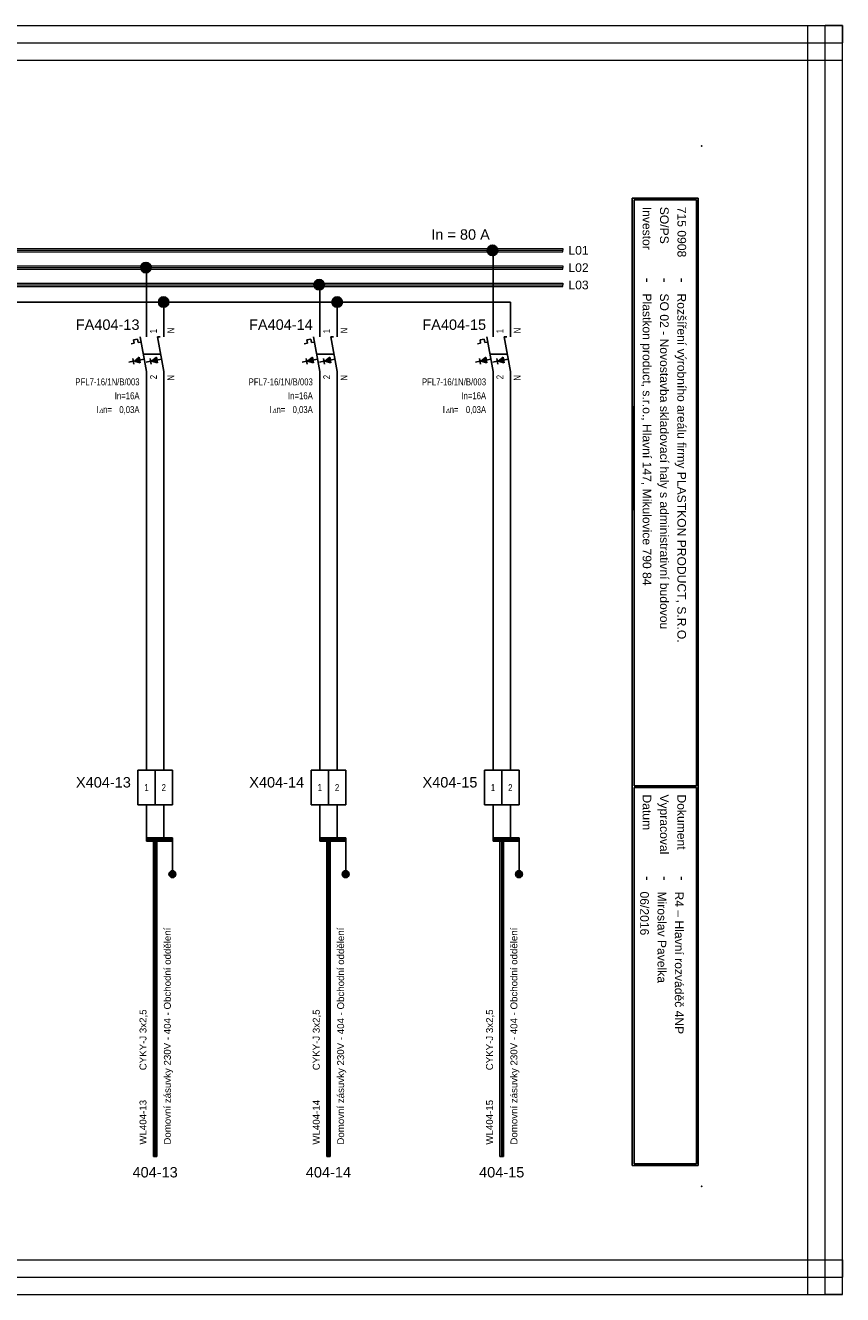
# Model space of a CAD drawing. Extents: x -739 to 3080, y 3040 to 3960.
# Tile 6 of 12: x 928 to 1163, y 3359 to 3725. Entities that reach past the tile are written whole.
import ezdxf
from ezdxf.enums import TextEntityAlignment as Align

# ---------------------------------------------------------------- set-up
doc = ezdxf.new("R2010")
doc.units = 0
doc.header["$MEASUREMENT"] = 0
for name, color, linetype in [('1-KRESBA', 7, 'Continuous'), ('__Bílá', 7, 'Continuous'), ('__Oranžová', 30, 'Continuous'), ('__Rudá 010', 10, 'Continuous'), ('__Vínová 220', 220, 'Continuous'), ('__Černá 250', 7, 'Continuous')]:
    doc.layers.add(name, color=color, linetype=linetype)
doc.styles.add('Arial', font='arial.ttf')
doc.styles.add('GENERATED_STYLE_1', font='arial.ttf')
doc.styles.add('GREEKC', font='greekc', dxfattribs={"width": 0.8, "height": 1.3})

# ---------------------------------------------------------------- blocks, each defined once
blk = doc.blocks.new('BLK_Razítko_malé_pro_rozváděče')
at = {"layer": '__Bílá'}
for p, q in [((15, -1), (15, -20)), ((15, -1), (294, -1)), ((15.5, -1.5), (15.5, -19.5)), ((15.5, -1.5), (184.5, -1.5)), ((184.5, -1.5), (184.5, -19.5)), ((185, -1.5), (185, -19.5)), ((185, -1.5), (293.5, -1.5)), ((293.5, -19.5), (293.5, -1.5)), ((294, -20), (294, -1)), ((15, -20), (294, -20)), ((15.5, -19.5), (184.5, -19.5)), ((185, -19.5), (293.5, -19.5)), ((15, -405), (15, -419)), ((15, -405), (294, -405)), ((15.5, -405.5), (15.5, -418.5)), ((15.5, -405.5), (194.5, -405.5)), ((194.5, -405.5), (194.5, -418.5)), ((195, -405.5), (195, -418.5)), ((195, -405.5), (293.5, -405.5)), ((293.5, -405.5), (293.5, -418.5)), ((294, -405), (294, -419)), ((15, -419), (294, -419)), ((15.5, -418.5), (194.5, -418.5)), ((195, -418.5), (293.5, -418.5))]:
    blk.add_line(p, q, dxfattribs=at)
for p in [(0, 0), (300, 0), (0, -420), (300, -420)]:
    blk.add_point(p, dxfattribs=at)
at = {"layer": '__Bílá', "style": 'Arial'}
for s, height, p in [('-', 3, (38, -7)), ('Dokument', 2.5, (187, -7)), ('-', 3, (210.5, -7)), ('SO/PS', 2.5, (17.5, -12)), ('-', 3, (38, -12)), ('Vypracoval', 2.5, (187, -12)), ('-', 3, (210.5, -12)), ('Investor', 2.5, (17.5, -17)), ('Datum', 2.5, (187, -17)), ('-', 3, (38, -17)), ('-', 3, (210.5, -17)), ('PVLK PROJECT s.r.o. , Langrova 195/33,  787 01 Šumperk', 2.5, (17.5, -411)), ('Copyright © 2012 PVLK', 2.5, (197, -411)), ('Telefon: 773 836 685, mobil: 777 848 204, e-mail: %%Upavelka@pvlk.cz', 2.5, (17.5, -416)), ('Číslo dokumentu .....', 2.5, (197, -416))]:
    blk.add_text(s, height=height, dxfattribs=at).set_placement(p)
at = {"layer": '__Vínová 220', "char_height": 2.5, "attachment_point": 7, "style": 'Arial'}
for s, insert in [('715 0908', (17.5, -7)), ('Rozšíření výrobního areálu firmy PLASTKON PRODUCT, S.R.O.', (42.5, -7.75)), ('R4 – Hlavní rozváděč 4NP', (215, -7.75)), ('SO 02 - Novostavba skladovací haly s administrativní budovou', (42.5, -12.75)), ('Miroslav Pavelka', (215, -12.75)), ('Plastkon product, s.r.o., Hlavní 147, Mikulovice 790 84', (42.5, -17.75)), ('06/2016', (215, -17.75))]:
    blk.add_mtext(s, dxfattribs=dict(at, insert=insert))
at = {"layer": '__Vínová 220', "style": 'Arial'}
blk.add_attdef('ČÍSLO', text='', height=4, dxfattribs=at).set_placement((290, -416), align=Align.RIGHT)
blk = doc.blocks.new('V0109A02')
for p, q in [((0, 0), (0, 10)), ((5, 10), (0, 10)), ((5, 0), (5, 10)), ((10, 10), (5, 10)), ((10, 0), (10, 10)), ((5, 0), (0, 0)), ((10, 0), (5, 0))]:
    blk.add_line(p, q)
at = {"style": 'Arial'}
blk.add_attdef('POPIS', text='', height=3, dxfattribs=at).set_placement((-2, 5), align=Align.RIGHT)
at = {"style": 'Arial', "width": 0.8}
for tag, p in [('S1', (2.5, 5)), ('S2', (7.5, 5))]:
    blk.add_attdef(tag, text='', height=2, dxfattribs=at).set_placement(p, align=Align.MIDDLE)
blk = doc.blocks.new('V0085A01')
h = blk.add_hatch(color=256)
edge = h.paths.add_edge_path()
edge.add_arc((0, 0), 1, 0, 360)
blk.add_circle((0, 0), 1)
blk = doc.blocks.new('FEVA0910')
h = blk.add_hatch(color=256)
h.paths.add_polyline_path([(-1.92, -1.71), (-2.06, -0.92), (-3.5, -2)])
h.paths.add_polyline_path([(-3.5, -2), (-1.77, -2.5), (-1.92, -1.71)])
h = blk.add_hatch(color=256)
h.paths.add_polyline_path([(2.94, -0.92), (1.5, -2), (3.08, -1.71)])
h.paths.add_polyline_path([(3.08, -1.71), (1.5, -2), (3.23, -2.5)])
for p, q in [((0, 5), (0, 10)), ((5, 5), (5, 10)), ((-3.75, 4.14), (-2.56, 4.35)), ((-3.75, 4.14), (-3.57, 3.12)), ((-2.56, 4.35), (-2.38, 3.34)), ((-1.82, 5), (0, -5)), ((3.18, 5), (5, -5)), ((3.18, 5), (4, 5)), ((-4.45, 2.96), (-3.57, 3.12)), ((-2.38, 3.34), (-1.54, 3.49)), ((-0.91, 0), (4.09, 0)), ((-3.79, -2.07), (-5.07, -2.29)), ((-3.93, -1.27), (-3.65, -2.86)), ((-3.5, -2), (-2.06, -0.92)), ((-3.5, -2), (-0.64, -1.48)), ((-3.5, -2), (-1.77, -2.5)), ((-2.06, -0.92), (-1.77, -2.5)), ((1.21, -2.07), (-0.07, -2.29)), ((1.07, -1.27), (1.35, -2.86)), ((1.5, -2), (2.94, -0.92)), ((1.5, -2), (4.36, -1.48)), ((1.5, -2), (3.23, -2.5)), ((2.94, -0.92), (3.23, -2.5)), ((0, -5), (0, -10)), ((5, -5), (5, -10))]:
    blk.add_line(p, q)
at = {"style": 'Arial', "width": 0.8}
for s, p in [('I', (-14.5, -17)), ('n=', (-12.5, -17))]:
    blk.add_text(s, height=2, dxfattribs=at).set_placement(p)
at = {"style": 'GREEKC', "oblique": 10, "width": 0.8}
blk.add_text('D', height=1.3, dxfattribs=at).set_placement((-13.68, -17))
at = {"style": 'Arial'}
blk.add_attdef('POPIS', text='', height=3, dxfattribs=at).set_placement((-2, 7), align=Align.RIGHT)
at = {"style": 'Arial', "width": 0.8}
for tag, p in [('NO1', (3, 6)), ('NO2', (8, 6))]:
    blk.add_attdef(tag, p, '', height=2, rotation=90, dxfattribs=at)
for tag, p in [('TYP', (-2, -9)), ('PROUD', (-2, -13)), ('REZID', (-2, -17)), ('DOPLŇ1', (-2, -21)), ('DOPLŇ2', (-2, -25))]:
    blk.add_attdef(tag, text='', height=2, dxfattribs=at).set_placement(p, align=Align.RIGHT)
for tag, p in [('CO1', (3, -6)), ('CO2', (8, -6))]:
    blk.add_attdef(tag, text='', height=2, rotation=90, dxfattribs=at).set_placement(p, align=Align.RIGHT)
blk = doc.blocks.new('L0001A02')
at = {"linetype": 'Continuous'}
h = blk.add_hatch(color=256, dxfattribs=at)
edge = h.paths.add_edge_path()
edge.add_arc((0, 0), 1.5, 0, 360)
blk.add_circle((0, 0), 1.5)

msp = doc.modelspace()

# ---------------------------------------------------------------- linework, layer by layer
at = {"layer": '1-KRESBA'}
for p, q in [((1062.61, 3640), (1062.61, 3660)), ((962.61, 3640), (962.61, 3654.84)), ((1012.61, 3640), (1012.61, 3650)), ((1045, 3645), (737.43, 3645)), ((967.61, 3645), (937.43, 3645)), ((967.61, 3640), (967.61, 3645)), ((1017.61, 3645), (987.43, 3645)), ((1017.61, 3640), (1017.61, 3645)), ((1067.61, 3645), (1037.43, 3645)), ((1067.61, 3640), (1067.61, 3645)), ((962.61, 3510), (962.61, 3620)), ((967.61, 3620), (967.61, 3510)), ((1012.61, 3510), (1012.61, 3620)), ((1017.61, 3620), (1017.61, 3510)), ((1062.61, 3510), (1062.61, 3620)), ((1067.61, 3620), (1067.61, 3510)), ((962.61, 3500), (962.61, 3490)), ((967.61, 3500), (967.61, 3490)), ((1012.61, 3500), (1012.61, 3490)), ((1017.61, 3500), (1017.61, 3490)), ((1062.61, 3500), (1062.61, 3490)), ((1067.61, 3500), (1067.61, 3490)), ((962.61, 3490.5), (962.61, 3490)), ((962.61, 3490.5), (970.11, 3490.5)), ((962.61, 3489.5), (962.61, 3490)), ((962.61, 3490), (970.11, 3490)), ((962.61, 3489.5), (970.11, 3489.5)), ((964.61, 3398.53), (964.61, 3490.5)), ((964.61, 3490.5), (965.11, 3490.5)), ((965.11, 3398.53), (965.11, 3490.5)), ((965.61, 3490.5), (965.11, 3490.5)), ((965.61, 3398.53), (965.61, 3490.5)), ((970.11, 3490.5), (970.11, 3490)), ((970.11, 3490), (970.11, 3480)), ((970.11, 3489.5), (970.11, 3490)), ((1012.61, 3490.5), (1012.61, 3490)), ((1012.61, 3490.5), (1020.11, 3490.5)), ((1012.61, 3489.5), (1012.61, 3490)), ((1012.61, 3490), (1020.11, 3490)), ((1012.61, 3489.5), (1020.11, 3489.5)), ((1014.61, 3398.53), (1014.61, 3490.5)), ((1014.61, 3490.5), (1015.11, 3490.5)), ((1015.11, 3398.53), (1015.11, 3490.5)), ((1015.61, 3490.5), (1015.11, 3490.5)), ((1015.61, 3398.53), (1015.61, 3490.5)), ((1020.11, 3490.5), (1020.11, 3490)), ((1020.11, 3490), (1020.11, 3480)), ((1020.11, 3489.5), (1020.11, 3490)), ((1062.61, 3490.5), (1062.61, 3490)), ((1062.61, 3490.5), (1070.11, 3490.5)), ((1062.61, 3489.5), (1062.61, 3490)), ((1062.61, 3490), (1070.11, 3490)), ((1062.61, 3489.5), (1070.11, 3489.5)), ((1064.61, 3398.53), (1064.61, 3490.5)), ((1064.61, 3490.5), (1065.11, 3490.5)), ((1065.11, 3398.53), (1065.11, 3490.5)), ((1065.61, 3490.5), (1065.11, 3490.5)), ((1065.61, 3398.53), (1065.61, 3490.5)), ((1070.11, 3490.5), (1070.11, 3490)), ((1070.11, 3490), (1070.11, 3480)), ((1070.11, 3489.5), (1070.11, 3490)), ((964.61, 3398.53), (965.11, 3398.53)), ((965.61, 3398.53), (965.11, 3398.53)), ((1014.61, 3398.53), (1015.11, 3398.53)), ((1015.61, 3398.53), (1015.11, 3398.53)), ((1064.61, 3398.53), (1065.11, 3398.53)), ((1065.61, 3398.53), (1065.11, 3398.53))]:
    msp.add_line(p, q, dxfattribs=at)
at = {"layer": '1-KRESBA', "color": 250, "linetype": 'Continuous'}
msp.add_line((1102.82, 3585), (1102.82, 3615), dxfattribs=at)
at = {"layer": '__Oranžová', "lineweight": 0}
for p, q in [((732.79, 3660.5), (1082.79, 3660.5)), ((732.79, 3660), (1082.79, 3660)), ((732.79, 3659.5), (1082.79, 3659.5)), ((1082.79, 3660.5), (1082.79, 3660)), ((1082.79, 3659.5), (1082.79, 3660)), ((732.79, 3655.5), (1082.79, 3655.5)), ((732.79, 3655), (1082.79, 3655)), ((732.79, 3654.5), (1082.79, 3654.5)), ((1082.79, 3655.5), (1082.79, 3655)), ((1082.79, 3654.5), (1082.79, 3655)), ((732.79, 3650.5), (1082.79, 3650.5)), ((732.79, 3650), (1082.79, 3650)), ((1082.79, 3650.5), (1082.79, 3650)), ((1082.79, 3649.5), (1082.79, 3650)), ((732.79, 3649.5), (1082.79, 3649.5))]:
    msp.add_line(p, q, dxfattribs=at)
at = {"layer": '__Vínová 220', "lineweight": 0}
for p, q in [((667.08, 3724.82), (1163.49, 3724.82)), ((1153.49, 3358.74), (1153.49, 3724.82)), ((1153.49, 3724.82), (1158.49, 3724.82)), ((1158.49, 3358.74), (1158.49, 3724.82)), ((1163.49, 3724.82), (1158.49, 3724.82)), ((1163.49, 3724.82), (1163.49, 3719.82)), ((1163.49, 3358.74), (1163.49, 3724.82)), ((667.08, 3719.82), (1163.49, 3719.82)), ((1163.49, 3714.82), (1163.49, 3719.82)), ((667.08, 3714.82), (1163.49, 3714.82)), ((667.08, 3368.74), (1163.49, 3368.74)), ((1163.49, 3368.74), (1163.49, 3363.74)), ((667.08, 3363.74), (1163.49, 3363.74)), ((1163.49, 3358.74), (1163.49, 3363.74)), ((667.08, 3358.74), (1163.49, 3358.74)), ((1153.49, 3358.74), (1158.49, 3358.74)), ((1163.49, 3358.74), (1158.49, 3358.74))]:
    msp.add_line(p, q, dxfattribs=at)

# ---------------------------------------------------------------- block references
at = {"color": 250, "linetype": 'Continuous'}
for p in [(970.11, 3480), (1020.11, 3480), (1070.11, 3480)]:
    msp.add_blockref('V0085A01', p, dxfattribs=at)
at = {"layer": '1-KRESBA', "rotation": 270}
msp.add_blockref('BLK_Razítko_malé_pro_rozváděče', (1122.79, 3690), dxfattribs=at).add_auto_attribs({'ČÍSLO': '25.3'})
at = {"layer": '1-KRESBA'}
for p in [(1062.45, 3659.93), (962.45, 3654.95), (1012.45, 3650.01), (967.55, 3645), (1017.63, 3645)]:
    msp.add_blockref('L0001A02', p, dxfattribs=at)
at = {"layer": '__Černá 250'}
for name, p, values in [('FEVA0910', (962.61, 3630), {'POPIS': 'FA404-13', 'TYP': 'PFL7-16/1N/B/003', 'PROUD': 'In=16A', 'REZID': '0,03A', 'CO1': '2', 'NO1': '1', 'CO2': 'N', 'NO2': 'N'}), ('FEVA0910', (1012.61, 3630), {'POPIS': 'FA404-14', 'TYP': 'PFL7-16/1N/B/003', 'PROUD': 'In=16A', 'REZID': '0,03A', 'CO1': '2', 'NO1': '1', 'CO2': 'N', 'NO2': 'N'}), ('FEVA0910', (1062.61, 3630), {'POPIS': 'FA404-15', 'TYP': 'PFL7-16/1N/B/003', 'PROUD': 'In=16A', 'REZID': '0,03A', 'CO1': '2', 'NO1': '1', 'CO2': 'N', 'NO2': 'N'}), ('V0109A02', (960.11, 3500), {'POPIS': 'X404-13', 'S1': '1', 'S2': '2'}), ('V0109A02', (1010.11, 3500), {'POPIS': 'X404-14', 'S1': '1', 'S2': '2'}), ('V0109A02', (1060.11, 3500), {'POPIS': 'X404-15', 'S1': '1', 'S2': '2'})]:
    msp.add_blockref(name, p, dxfattribs=at).add_auto_attribs(values)

# ---------------------------------------------------------------- texts
at = {"layer": '1-KRESBA', "color": 4, "linetype": 'Continuous', "style": 'Arial'}
msp.add_text('In = 80 A', height=3, dxfattribs=at).set_placement((1044.79, 3663))
at = {"layer": '__Oranžová', "lineweight": 0, "style": 'Arial'}
for s, p in [('L01', (1084.37, 3658.69)), ('L02', (1084.37, 3653.69)), ('L03', (1084.37, 3648.69))]:
    msp.add_text(s, height=2.5, dxfattribs=at).set_placement(p)
at = {"layer": '__Rudá 010', "style": 'Arial'}
for s, p in [('CYKY-J 3x2,5', (962.61, 3423.45)), ('CYKY-J 3x2,5', (1012.61, 3423.45)), ('CYKY-J 3x2,5', (1062.61, 3423.45)), ('WL404-13', (962.61, 3402)), ('WL404-14', (1012.61, 3402)), ('WL404-15', (1062.61, 3402))]:
    msp.add_text(s, height=2, rotation=90, dxfattribs=at).set_placement(p)
at = {"layer": '__Rudá 010', "style": 'GENERATED_STYLE_1'}
for s, p in [('404-13', (965.11, 3392.53)), ('404-14', (1015.11, 3392.53)), ('404-15', (1065.11, 3392.53))]:
    msp.add_text(s, height=3, dxfattribs=at).set_placement(p, align=Align.CENTER)
at = {"layer": '__Rudá 010', "char_height": 2, "width": 62.8406, "attachment_point": 1, "rotation": 90, "style": 'Arial'}
for insert in [(967.64, 3402), (1017.64, 3402), (1067.64, 3402)]:
    msp.add_mtext('Domovní zásuvky 230V - 404 - Obchodní oddělení', dxfattribs=dict(at, insert=insert))

doc.saveas('drawing.dxf')
